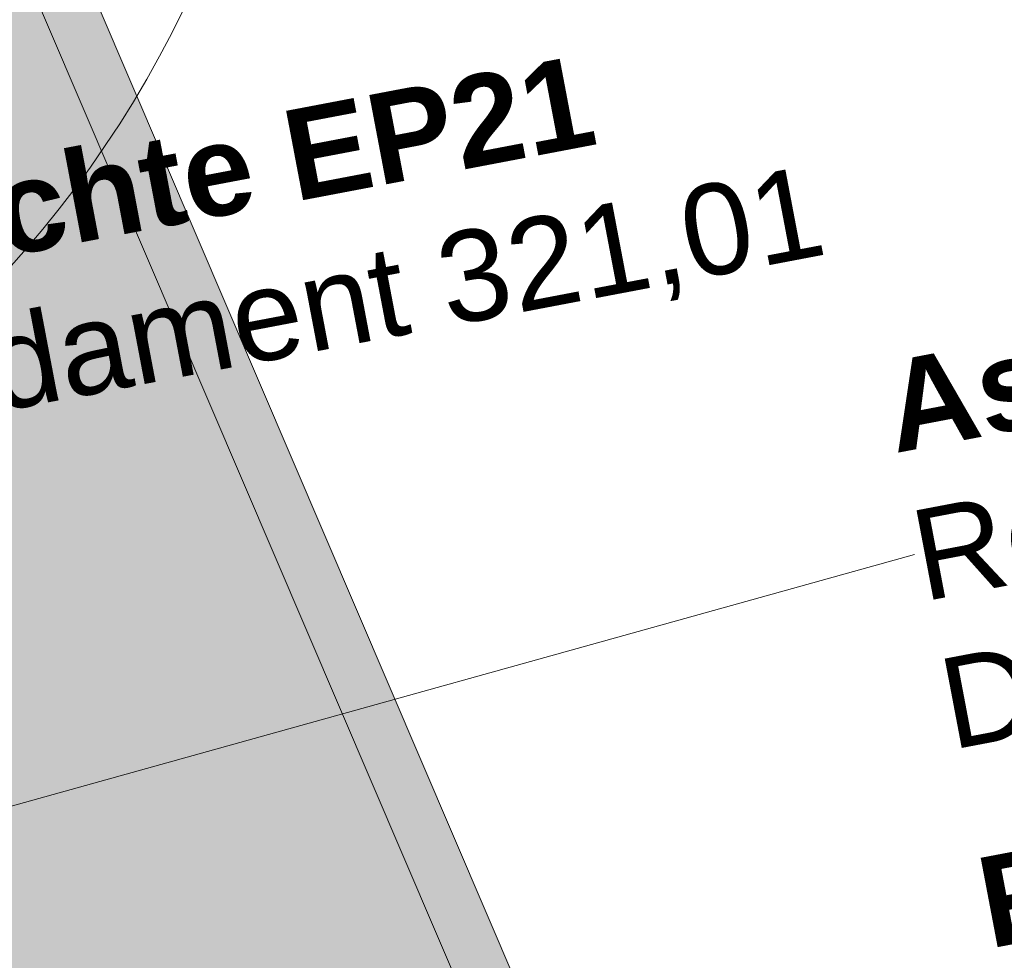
# Model space of a CAD drawing. Header units: metres. Extents: x 3500829 to 3508687, y 5372391 to 5379639.
# Tile 217 of 229: x 3504297.73 to 3504300.46, y 5375421.84 to 5375424.45. Entities that reach past the tile are written whole.
import ezdxf

# ---------------------------------------------------------------- set-up
doc = ezdxf.new("R2010")
doc.units = ezdxf.units.M
doc.header["$LTSCALE"] = 0.1
for name, color, linetype in [('5_Beschriftung', 7, 'Continuous'), ('5_Elemente', 7, 'Continuous'), ('5_Flächen', 7, 'Continuous'), ('5_Gehölze', 7, 'Continuous')]:
    doc.layers.add(name, color=color, linetype=linetype)
doc.styles.add('Arial (bold)', font='arialbd.ttf')

# ---------------------------------------------------------------- blocks, each defined once
blk = doc.blocks.new('Baum Neu')
at = {"color": 250, "linetype": 'Continuous', "lineweight": 9, "transparency": 33554687}
blk.add_circle((0, 0), 3, dxfattribs=at)

msp = doc.modelspace()

# ---------------------------------------------------------------- hatches: boundary and pattern name
at = {"layer": '5_Elemente', "linetype": 'Continuous', "lineweight": 0, "true_color": 0x7d7d7d, "transparency": 33554687}
msp.add_hatch(color=8, dxfattribs=at).paths.add_polyline_path([(3504296.2905, 5375427.9697), (3504296.4284, 5375428.0288), (3504300.358, 5375418.852), (3504300.2201, 5375418.793)])
at = {"layer": '5_Flächen', "linetype": 'Continuous', "lineweight": 0, "true_color": 0xced696, "transparency": 33554623}
h = msp.add_hatch(color=53, dxfattribs=at)
edge = h.paths.add_edge_path()
edge.add_line((3504291.6658, 5375428.614), (3504292.3184, 5375427.9895))
edge.add_line((3504292.3184, 5375427.9895), (3504299.1965, 5375417.6384))
edge.add_arc((3504299.4389, 5375418.4546), 0.8514, 253.4625, 383.4158)
edge.add_line((3504300.2201, 5375418.793), (3504296.2905, 5375427.9697))
edge.add_arc((3504295.5583, 5375427.5205), 0.859, 31.5261, 74.1572)
edge.add_line((3504295.7928, 5375428.3469), (3504292.9032, 5375429.1607))
edge.add_arc((3504292.6727, 5375428.3425), 0.85, 74.2717, 129.5031)
edge.add_line((3504292.132, 5375428.9984), (3504291.6658, 5375428.614))

# ---------------------------------------------------------------- linework, layer by layer
at = {"layer": '5_Elemente', "color": 251, "linetype": 'Continuous', "lineweight": 18, "true_color": 0x626262, "transparency": 33554687, "flags": 128}
msp.add_lwpolyline([(3504296.2905, 5375427.9697), (3504296.4284, 5375428.0288), (3504300.358, 5375418.852), (3504300.2201, 5375418.793)], close=True, dxfattribs=at)
at = {"layer": '5_Flächen', "color": 253, "linetype": 'Continuous', "lineweight": 9, "transparency": 33554623, "flags": 128}
msp.add_lwpolyline([(3504291.6658, 5375428.614), (3504292.3184, 5375427.9895), (3504299.1965, 5375417.6384, 0.636784), (3504300.2201, 5375418.793), (3504296.2905, 5375427.9697, 0.188189), (3504295.7928, 5375428.3469), (3504292.9032, 5375429.1607, 0.245769), (3504292.132, 5375428.9984)], format="xyb", close=True, dxfattribs=at)

# ---------------------------------------------------------------- texts
at = {"layer": '5_Beschriftung', "color": 250, "true_color": 0x2d2d2d, "transparency": 33554687, "insert": (3504300.1057, 5375423.4958), "char_height": 0.251722, "width": 4.8044, "attachment_point": 1, "rotation": 10.77, "line_spacing_factor": 0.996218, "style": 'Arial (bold)'}
msp.add_mtext('Asphalt Radweg\\P{\\fArial|b0|i0|c0|p0;Regelaufbau 3 gemäß Detailplan 07-003}', dxfattribs=at)
at = {"layer": '5_Beschriftung', "color": 250, "true_color": 0x2d2d2d, "transparency": 33554687, "insert": (3504300.3667, 5375422.124), "char_height": 0.251722, "attachment_point": 1, "rotation": 10.7728, "line_spacing_factor": 0.996218, "style": 'Arial (bold)'}
msp.add_mtext('Radabgrenzungsstein 30 x 30 cm{\\fArial|b0|i0|c0|p0;\\P}{\\fArial|b0|i0|c0|p0;gemäß Detailplan 07-033}', dxfattribs=at)

# ---------------------------------------------------------------- next in the draw order: block references
at = {"layer": '5_Gehölze', "color": 7, "transparency": 33554687, "xscale": -1, "rotation": 180}
msp.add_blockref('Baum Neu', (3504295.4773, 5375425.7774), dxfattribs=at)

# ---------------------------------------------------------------- next in the draw order: linework, layer by layer
at = {"layer": '5_Beschriftung', "color": 250, "linetype": 'Continuous', "lineweight": 18, "true_color": 0x2d2d2d, "transparency": 33554687}
msp.add_line((3504294.7075, 5375421.4372), (3504300.2061, 5375422.9678), dxfattribs=at)

# ---------------------------------------------------------------- next in the draw order: texts
at = {"layer": '5_Beschriftung', "color": 250, "true_color": 0x2d2d2d, "transparency": 33554687, "insert": (3504296.3505, 5375423.7941), "char_height": 0.251722, "width": 5.455601, "attachment_point": 1, "rotation": 10.77, "line_spacing_factor": 0.996218, "style": 'Arial (bold)'}
msp.add_mtext('Mastleuchte EP21\\P{\\fArial|b0|i0|c0|p0;OK Fundament 321,01}', dxfattribs=at)

doc.saveas('drawing.dxf')
